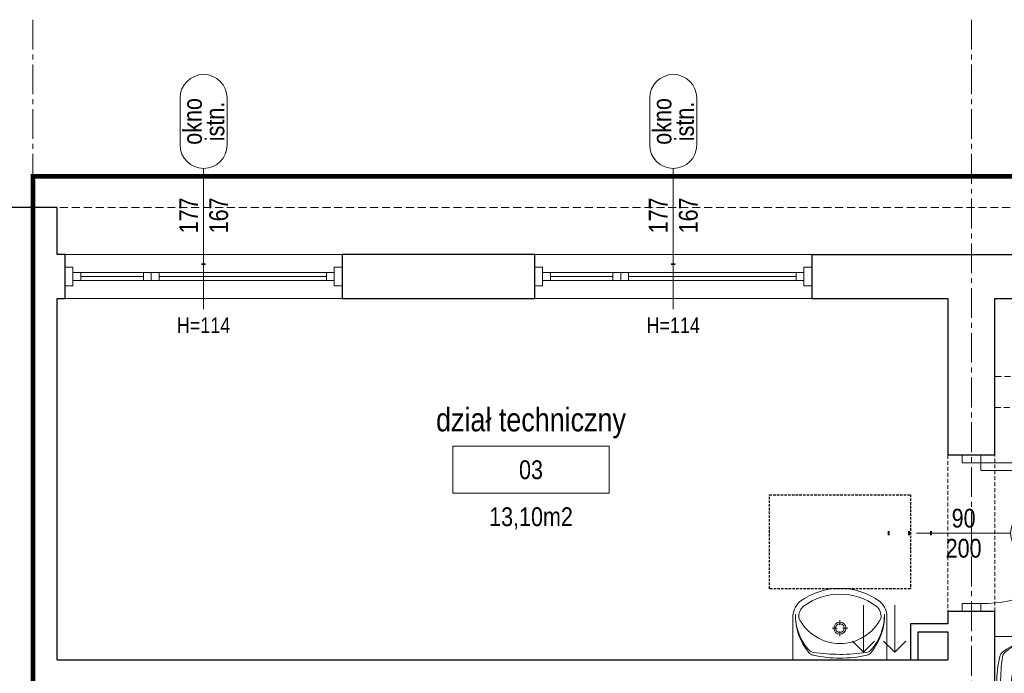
# Model space of a CAD drawing. Header units: millimetres. Extents: x -53179 to 121817, y -123620 to 254214.
# Tile 7 of 256: x -240 to 6050, y -89755 to -85580. Entities that reach past the tile are written whole.
import ezdxf
from ezdxf.enums import TextEntityAlignment as Align

# ---------------------------------------------------------------- set-up
doc = ezdxf.new("R2010")
doc.units = ezdxf.units.MM
for name, pattern in [('xref_ACAD-LSN_dyspozytornia_PW_rzuty_12$0$CENTER2', [28.575, 19.05, -3.175, 3.175, -3.175]), ('xref_ACAD-LSN_dyspozytornia_PW_rzuty_12$0$DASHED', [19.05, 12.7, -6.35]), ('xref_ACAD-LSN_dyspozytornia_PW_rzuty_12$0$HIDDEN2', [4.7625, 3.175, -1.5875])]:
    doc.linetypes.add(name, pattern=pattern)
for name, color, linetype, lineweight in [('xref', 8, 'Continuous', 13), ('xref_ACAD-LSN_dyspozytornia_PW_rzuty_12$0$A drzwi płytowe', 8, 'Continuous', 9), ('xref_ACAD-LSN_dyspozytornia_PW_rzuty_12$0$A opis pom', 8, 'Continuous', 9), ('xref_ACAD-LSN_dyspozytornia_PW_rzuty_12$0$A opis pom pow', 8, 'Continuous', 9), ('xref_ACAD-LSN_dyspozytornia_PW_rzuty_12$0$A opis stolarka', 8, 'Continuous', 9), ('xref_ACAD-LSN_dyspozytornia_PW_rzuty_12$0$A opis stolarka NWD typ', 8, 'Continuous', 9), ('xref_ACAD-LSN_dyspozytornia_PW_rzuty_12$0$A opis stolarka NWD wyposażenie', 8, 'Continuous', 9), ('xref_ACAD-LSN_dyspozytornia_PW_rzuty_12$0$A opis technologia', 8, 'Continuous', 13), ('xref_ACAD-LSN_dyspozytornia_PW_rzuty_12$0$A widok wyżej', 8, 'xref_ACAD-LSN_dyspozytornia_PW_rzuty_12$0$DASHED', 9), ('xref_ACAD-LSN_dyspozytornia_PW_rzuty_12$0$A wyposazenie sanitarne', 8, 'Continuous', 9), ('xref_ACAD-LSN_dyspozytornia_PW_rzuty_12$0$A zakres', 8, 'Continuous', 13), ('xref_ACAD-LSN_dyspozytornia_PW_rzuty_12$0$A-Glaz', 8, 'Continuous', 9), ('xref_ACAD-LSN_dyspozytornia_PW_rzuty_12$0$A-Wall', 8, 'Continuous', 25), ('xref_ACAD-LSN_dyspozytornia_PW_rzuty_12$0$IS kanaly wentylacyjne', 8, 'xref_ACAD-LSN_dyspozytornia_PW_rzuty_12$0$DASHED', 9), ('xref_ACAD-LSN_dyspozytornia_PW_rzuty_12$0$IS wentylacja kratki istniejace', 8, 'Continuous', 9), ('xref_ACAD-LSN_dyspozytornia_PW_rzuty_12$0$S-Grid-Iden', 8, 'xref_ACAD-LSN_dyspozytornia_PW_rzuty_12$0$CENTER2', 9)]:
    doc.layers.add(name, color=color, linetype=linetype, lineweight=lineweight)
doc.layers.add('xref_ACAD-LSN_dyspozytornia_PW_rzuty_12$0$A opis ppoż drzwi', color=8, linetype='Continuous', lineweight=13, transparency=0.25)
doc.layers.add('xref_ACAD-LSN_dyspozytornia_PW_rzuty_12$0$A opis ppoż okna', color=8, linetype='Continuous', lineweight=13, transparency=0.25)
doc.styles.add('xref_ACAD-LSN_dyspozytornia_PW_rzuty_12$0$STYL ASA', font='ARIALN.TTF')

# ---------------------------------------------------------------- blocks, each defined once
blk = doc.blocks.new('xref_ACAD-LSN_dyspozytornia_PW_rzuty_12$0$umywalka 60x45')
at = {"color": 0, "lineweight": -2, "ltscale": 0.15}
for p, q in [((-30, 0), (30, 0)), ((-30, 0), (-30, -26.7)), ((9.45, 0), (-9.45, 0)), ((30, 0), (30, -26.7)), ((-0.01, -15.32), (-0.01, -18.52)), ((-1.86, -20.37), (-5.07, -20.37)), ((-0.01, -22.22), (-0.01, -25.42)), ((5.04, -20.37), (1.84, -20.37))]:
    blk.add_line(p, q, dxfattribs=at)
at = {"ltscale": 0.15}
blk.add_lwpolyline([(-26.31, -26.95, 0.236063), (-23.21, -34.38, 0.329715), (23.21, -34.38, 0.236063), (26.31, -26.95, 0.623035)], format="xyb", close=True, dxfattribs=at)
blk.add_lwpolyline([(-30, -26.7, 0.239105), (-25.52, -37.28, 0.331406), (25.52, -37.28, 0.239105), (30, -26.7)], format="xyb", dxfattribs=at)
at = {"color": 0, "lineweight": -2, "ltscale": 0.15}
for radius in [3.89, 2.78]:
    blk.add_circle((-0.01, -20.37), radius, dxfattribs=at)
for centre, radius, start, end in [((9.28, -28.68), 37.74, 140.66478, 180.90725), ((-16.21, -9.73), 5, 97.83045, 138.52449), ((-16.04, -7.93), 5, 102.69402, 140.66478), ((-0.64, -76.32), 75.1, 89.48972, 102.69402), ((0.57, -131.79), 128.2, 90.24498, 97.83045), ((0.57, -76.32), 75.1, 77.22851, 90.43281), ((-0.72, -131.79), 128.2, 82.09208, 89.67755), ((16.23, -9.76), 5, 41.39803, 82.09208), ((16.06, -7.95), 5, 39.25775, 77.22851), ((-9.28, -28.67), 37.74, 359.01528, 39.25775), ((5.44, -28.88), 33.9, 138.52449, 180.67671), ((-5.45, -28.87), 33.9, 359.24582, 41.39804)]:
    blk.add_arc(centre, radius, start, end, dxfattribs=at)
at = {"layer": 'Defpoints', "linetype": 'xref_ACAD-LSN_dyspozytornia_PW_rzuty_12$0$HIDDEN2', "ltscale": 0.5}
blk.add_lwpolyline([(-45, -45.56), (45, -45.56), (45, -105.56), (-45, -105.56)], close=True, dxfattribs=at)
blk = doc.blocks.new('xref_ACAD-LSN_dyspozytornia_PW_rzuty_12$0$blok do okna')
for points in [[(28.5, 2.5), (33.5, 2.5), (33.5, -2.5), (28.5, -2.5)], [(33.5, 2.5), (38.5, 2.5), (38.5, -2.5), (33.5, -2.5)]]:
    blk.add_lwpolyline(points, close=True)
for points in [[(-78.5, 0), (28.5, 0)], [(38.5, 0), (78.5, 0)]]:
    blk.add_lwpolyline(points)
blk = doc.blocks.new('xref_ACAD-LSN_dyspozytornia_PW_rzuty_12$0$wtag_UP')
at = {"transparency": 33554687, "elevation": 0}
for points in [[(0, 30), (0, -30)], [(0, -30), (0, -60)]]:
    blk.add_lwpolyline(points, dxfattribs=at)
at = {"layer": 'xref_ACAD-LSN_dyspozytornia_PW_rzuty_12$0$A opis stolarka NWD typ', "transparency": 33554687, "elevation": 0}
blk.add_lwpolyline([(15, 75, 1), (-15, 75), (-15, 45, 1), (15, 45)], format="xyb", close=True, dxfattribs=at)
at = {"ltscale": 0.1, "transparency": 33554687, "style": 'xref_ACAD-LSN_dyspozytornia_PW_rzuty_12$0$STYL ASA'}
blk.add_attdef('WINDOWS:SZEROKOŚĆ', text='', height=12, rotation=90, dxfattribs=at).set_placement((0, 0), align=Align.BOTTOM_CENTER)
blk.add_attdef('WINDOWS:WYSOKOŚĆ', text='', height=12, rotation=90, dxfattribs=at).set_placement((3.6, 0), align=Align.TOP_CENTER)
blk.add_attdef('WINDOWS:PARAPET', text='', height=10, dxfattribs=at).set_placement((0, -70.22, 0), align=Align.MIDDLE_CENTER)
at = {"layer": 'xref_ACAD-LSN_dyspozytornia_PW_rzuty_12$0$A opis ppoż okna', "ltscale": 0.1, "transparency": 33554687, "style": 'xref_ACAD-LSN_dyspozytornia_PW_rzuty_12$0$STYL ASA'}
blk.add_attdef('WINDOWS:PPOŻ', text='', height=10, dxfattribs=at).set_placement((0, -30, 0), align=Align.MIDDLE_CENTER)
at = {"layer": 'xref_ACAD-LSN_dyspozytornia_PW_rzuty_12$0$A opis stolarka NWD typ', "ltscale": 0.1, "transparency": 33554687, "style": 'xref_ACAD-LSN_dyspozytornia_PW_rzuty_12$0$STYL ASA'}
blk.add_attdef('WINDOWS:PODTYP', text='', height=12, rotation=90, dxfattribs=at).set_placement((1.2, 60), align=Align.TOP_CENTER)
blk.add_attdef('WINDOWS:TYP', text='', height=12, rotation=90, dxfattribs=at).set_placement((2.4, 60), align=Align.BOTTOM_CENTER)
blk = doc.blocks.new('xref_ACAD-LSN_dyspozytornia_PW_rzuty_12$0$środek')
blk.add_line((0, 0), (0, -10))
blk = doc.blocks.new('xref_ACAD-LSN_dyspozytornia_PW_rzuty_12$0$ddtag_RIGHT')
at = {"transparency": 33554687}
blk.add_lwpolyline([(30, 0), (-30, 0)], dxfattribs=at)
at = {"layer": 'xref_ACAD-LSN_dyspozytornia_PW_rzuty_12$0$A opis stolarka NWD typ', "transparency": 33554687}
blk.add_lwpolyline([(75, 15, -1), (75, -15), (45, -15, -1), (45, 15)], format="xyb", close=True, dxfattribs=at)
at = {"ltscale": 0.1, "transparency": 33554687, "style": 'xref_ACAD-LSN_dyspozytornia_PW_rzuty_12$0$STYL ASA'}
blk.add_attdef('DOORS:AKUSTYKA', text='', height=10, rotation=90, dxfattribs=at).set_placement((-49, 0), align=Align.MIDDLE_CENTER)
blk.add_attdef('DOORS:SZEROKOŚĆ', text='', height=12, dxfattribs=at).set_placement((0, 0, 0), align=Align.BOTTOM_CENTER)
blk.add_attdef('DOORS:WYSOKOŚĆ', text='', height=12, dxfattribs=at).set_placement((0, -3.6, 0), align=Align.TOP_CENTER)
at = {"layer": 'xref_ACAD-LSN_dyspozytornia_PW_rzuty_12$0$A opis ppoż drzwi', "ltscale": 0.1, "transparency": 33554687, "style": 'xref_ACAD-LSN_dyspozytornia_PW_rzuty_12$0$STYL ASA'}
blk.add_attdef('DOORS:PPOŻ', text='', height=10, rotation=90, dxfattribs=at).set_placement((-36, 0), align=Align.MIDDLE_CENTER)
at = {"layer": 'xref_ACAD-LSN_dyspozytornia_PW_rzuty_12$0$A opis stolarka NWD typ', "ltscale": 0.1, "transparency": 33554687, "style": 'xref_ACAD-LSN_dyspozytornia_PW_rzuty_12$0$STYL ASA'}
blk.add_attdef('DOORS:TYP', text='', height=12, dxfattribs=at).set_placement((60, -2.4, 0), align=Align.BOTTOM_CENTER)
blk.add_attdef('DOORS:PODTYP', text='', height=12, dxfattribs=at).set_placement((60, -1.2, 0), align=Align.TOP_CENTER)
at = {"layer": 'xref_ACAD-LSN_dyspozytornia_PW_rzuty_12$0$A opis stolarka NWD wyposażenie', "ltscale": 0.1, "transparency": 33554687, "style": 'xref_ACAD-LSN_dyspozytornia_PW_rzuty_12$0$STYL ASA'}
blk.add_attdef('DOORS:WYPOSAŻENIE', text='', height=10, rotation=90, dxfattribs=at).set_placement((-22, 0), align=Align.MIDDLE_CENTER)
blk = doc.blocks.new('xref_ACAD-LSN_dyspozytornia_PW_rzuty_12$0$tag wn')
blk.add_lwpolyline([(-25, -7.5), (25, -7.5), (25, 7.5), (-25, 7.5)], close=True)
at = {"style": 'xref_ACAD-LSN_dyspozytornia_PW_rzuty_12$0$STYL ASA'}
blk.add_attdef('ROOM:NO', text='', height=6, dxfattribs=at).set_placement((0, 0), align=Align.MIDDLE_CENTER)
at = {"layer": 'xref_ACAD-LSN_dyspozytornia_PW_rzuty_12$0$A opis pom pow', "style": 'xref_ACAD-LSN_dyspozytornia_PW_rzuty_12$0$STYL ASA'}
blk.add_attdef('ROOM:AREA', text='', height=6, dxfattribs=at).set_placement((0, -15), align=Align.MIDDLE_CENTER)
blk = doc.blocks.new('xref_ACAD-LSN_dyspozytornia_PW_rzuty_12')
at = {"layer": 'xref_ACAD-LSN_dyspozytornia_PW_rzuty_12$0$A drzwi płytowe', "linetype": 'Continuous', "lineweight": 9, "ltscale": 0.2}
for points in [[(68039.68, 81848.22), (68039.68, 81853.22), (68051.68, 81853.22), (68051.68, 81848.22)], [(68039.68, 81758.22), (68039.68, 81753.22), (68051.68, 81753.22), (68051.68, 81758.22)]]:
    blk.add_lwpolyline(points, close=True, dxfattribs=at)
at = {"layer": 'xref_ACAD-LSN_dyspozytornia_PW_rzuty_12$0$A drzwi płytowe', "linetype": 'Continuous', "lineweight": 9}
blk.add_lwpolyline([(68051.68, 81848.22), (68051.68, 81843.22), (68141.68, 81843.22), (68141.68, 81848.22)], close=True, dxfattribs=at)
at = {"layer": 'xref_ACAD-LSN_dyspozytornia_PW_rzuty_12$0$A drzwi płytowe', "linetype": 'Continuous', "lineweight": 9, "ltscale": 0.2}
blk.add_arc((68051.68, 81848.22), 90, 270, 0, dxfattribs=at)
at = {"layer": 'xref_ACAD-LSN_dyspozytornia_PW_rzuty_12$0$A widok wyżej', "linetype": 'xref_ACAD-LSN_dyspozytornia_PW_rzuty_12$0$DASHED', "lineweight": 9, "ltscale": 0.2}
for p, q in [((67643.68, 81981.22), (67466.68, 81981.22)), ((67943.68, 81981.22), (67766.68, 81981.22)), ((67466.68, 81953.22), (67643.68, 81953.22)), ((67766.68, 81953.22), (67943.68, 81953.22)), ((68030.68, 81853.22), (68030.68, 81753.22)), ((68060.68, 81753.22), (68060.68, 81853.22))]:
    blk.add_line(p, q, dxfattribs=at)
at = {"layer": 'xref_ACAD-LSN_dyspozytornia_PW_rzuty_12$0$A widok wyżej', "ltscale": 0.4}
blk.add_lwpolyline([(65352.68, 82011.22), (72855.68, 82011.22)], dxfattribs=at)
at = {"layer": 'xref_ACAD-LSN_dyspozytornia_PW_rzuty_12$0$A zakres', "linetype": 'xref_ACAD-LSN_dyspozytornia_PW_rzuty_12$0$DASHED', "const_width": 3}
blk.add_lwpolyline([(67446.18, 82031.22), (67446.18, 80639.22), (72869.68, 80639.22), (72869.68, 82031.22)], close=True, dxfattribs=at)
at = {"layer": 'xref_ACAD-LSN_dyspozytornia_PW_rzuty_12$0$A-Glaz', "linetype": 'Continuous', "lineweight": 9}
for p, q in [((67643.68, 81981.22), (67466.68, 81981.22)), ((67943.68, 81981.22), (67766.68, 81981.22)), ((67476.68, 81964.72), (67476.68, 81969.72)), ((67633.68, 81964.72), (67633.68, 81969.72)), ((67776.68, 81964.72), (67776.68, 81969.72)), ((67933.68, 81964.72), (67933.68, 81969.72)), ((67643.68, 81953.22), (67466.68, 81953.22)), ((67943.68, 81953.22), (67766.68, 81953.22))]:
    blk.add_line(p, q, dxfattribs=at)
for points in [[(67471.68, 81973.22), (67466.68, 81973.22), (67466.68, 81961.22), (67471.68, 81961.22)], [(67638.68, 81973.22), (67643.68, 81973.22), (67643.68, 81961.22), (67638.68, 81961.22)], [(67771.68, 81973.22), (67766.68, 81973.22), (67766.68, 81961.22), (67771.68, 81961.22)], [(67938.68, 81973.22), (67943.68, 81973.22), (67943.68, 81961.22), (67938.68, 81961.22)], [(67638.68, 81964.72), (67638.68, 81969.72), (67471.68, 81969.72), (67471.68, 81964.72)], [(67938.68, 81964.72), (67938.68, 81969.72), (67771.68, 81969.72), (67771.68, 81964.72)]]:
    blk.add_lwpolyline(points, close=True, dxfattribs=at)
at = {"layer": 'xref_ACAD-LSN_dyspozytornia_PW_rzuty_12$0$A-Wall', "linetype": 'Continuous', "lineweight": 25}
for p, q in [((67461.68, 82011.22), (67430.68, 82011.22)), ((67461.68, 81981.22), (67461.68, 82011.22)), ((67466.68, 81981.22), (67461.68, 81981.22)), ((67466.68, 81953.22), (67466.68, 81981.22)), ((67766.68, 81981.22), (67643.68, 81981.22)), ((67643.68, 81981.22), (67643.68, 81953.22)), ((67766.68, 81953.22), (67766.68, 81981.22)), ((67943.68, 81981.22), (68072.68, 81981.22)), ((67943.68, 81981.22), (67943.68, 81953.22)), ((67461.68, 81953.22), (67466.68, 81953.22)), ((67461.68, 81722.22), (67461.68, 81953.22)), ((67643.68, 81953.22), (67766.68, 81953.22)), ((67943.68, 81953.22), (68030.68, 81953.22)), ((68030.68, 81953.22), (68030.68, 81853.22)), ((68060.68, 81953.22), (68072.68, 81953.22)), ((68060.68, 81853.22), (68060.68, 81953.22)), ((68030.68, 81853.22), (68060.68, 81853.22)), ((68060.68, 81753.22), (68030.68, 81753.22)), ((68030.68, 81753.22), (68030.68, 81745.22)), ((68060.68, 81635.22), (68060.68, 81753.22)), ((68030.68, 81745.22), (68006.68, 81745.22)), ((68006.68, 81745.22), (68006.68, 81722.22)), ((68011.68, 81740.22), (68030.68, 81740.22)), ((68011.68, 81722.22), (68011.68, 81740.22)), ((68030.68, 81740.22), (68030.68, 81722.22)), ((67461.68, 81722.22), (68030.68, 81722.22)), ((68006.68, 81722.22), (68011.68, 81722.22))]:
    blk.add_line(p, q, dxfattribs=at)
at = {"layer": 'xref_ACAD-LSN_dyspozytornia_PW_rzuty_12$0$IS kanaly wentylacyjne', "ltscale": 0.3}
blk.add_lwpolyline([(68070.68, 81903.41), (68060.68, 81903.41), (68060.68, 81883.41), (68070.68, 81883.41)], dxfattribs=at)
at = {"layer": 'xref_ACAD-LSN_dyspozytornia_PW_rzuty_12$0$IS wentylacja kratki istniejace'}
for points in [[(67976.68, 81727.22), (67976.68, 81757.22)], [(67996.68, 81727.22), (67996.68, 81757.22)], [(67969.61, 81734.29), (67976.68, 81727.22), (67983.76, 81734.29)], [(67989.61, 81734.29), (67996.68, 81727.22), (68003.76, 81734.29)]]:
    blk.add_lwpolyline(points, dxfattribs=at)
at = {"layer": 'xref_ACAD-LSN_dyspozytornia_PW_rzuty_12$0$S-Grid-Iden'}
for points in [[(67446.18, 82131.22), (67446.18, 80539.22)], [(68045.68, 82131.22), (68045.68, 80539.22)]]:
    blk.add_lwpolyline(points, dxfattribs=at)
at = {"layer": 'xref_ACAD-LSN_dyspozytornia_PW_rzuty_12$0$A drzwi płytowe', "linetype": 'Continuous', "lineweight": 9, "ltscale": 0.2, "rotation": 270}
blk.add_blockref('xref_ACAD-LSN_dyspozytornia_PW_rzuty_12$0$środek', (68045.68, 81803.22), dxfattribs=at)
at = {"layer": 'xref_ACAD-LSN_dyspozytornia_PW_rzuty_12$0$A opis pom', "linetype": 'Continuous', "lineweight": 9, "xscale": 2, "yscale": 2, "zscale": 2}
blk.add_blockref('xref_ACAD-LSN_dyspozytornia_PW_rzuty_12$0$tag wn', (67764.32, 81843.74), dxfattribs=at).add_auto_attribs({'ROOM:NO': '03', 'ROOM:AREA': '13,10m2'})
at = {"layer": 'xref_ACAD-LSN_dyspozytornia_PW_rzuty_12$0$A opis stolarka', "linetype": 'Continuous', "lineweight": 9}
ref = blk.add_blockref('xref_ACAD-LSN_dyspozytornia_PW_rzuty_12$0$wtag_UP', (67555.18, 82006.22, 0), dxfattribs=at)
ref.add_attrib('WINDOWS:TYP', 'okno', dxfattribs={"layer": 'xref_ACAD-LSN_dyspozytornia_PW_rzuty_12$0$A opis stolarka NWD typ', "ltscale": 0.1, "height": 12, "rotation": 90, "style": 'xref_ACAD-LSN_dyspozytornia_PW_rzuty_12$0$STYL ASA'}).set_placement((67557.58, 82066.22, 0), align=Align.BOTTOM_CENTER)
ref.add_attrib('WINDOWS:PODTYP', 'istn.', dxfattribs={"layer": 'xref_ACAD-LSN_dyspozytornia_PW_rzuty_12$0$A opis stolarka NWD typ', "ltscale": 0.1, "height": 12, "rotation": 90, "style": 'xref_ACAD-LSN_dyspozytornia_PW_rzuty_12$0$STYL ASA'}).set_placement((67556.38, 82066.22, 0), align=Align.TOP_CENTER)
ref.add_attrib('WINDOWS:SZEROKOŚĆ', '177', dxfattribs={"layer": '0', "ltscale": 0.1, "height": 12, "rotation": 90, "style": 'xref_ACAD-LSN_dyspozytornia_PW_rzuty_12$0$STYL ASA'}).set_placement((67555.18, 82006.22, 0), align=Align.BOTTOM_CENTER)
ref.add_attrib('WINDOWS:WYSOKOŚĆ', '167', dxfattribs={"layer": '0', "ltscale": 0.1, "height": 12, "rotation": 90, "style": 'xref_ACAD-LSN_dyspozytornia_PW_rzuty_12$0$STYL ASA'}).set_placement((67558.78, 82006.22, 0), align=Align.TOP_CENTER)
ref.add_attrib('WINDOWS:PPOŻ', '-', dxfattribs={"layer": 'xref_ACAD-LSN_dyspozytornia_PW_rzuty_12$0$A opis ppoż okna', "ltscale": 0.1, "height": 10, "style": 'xref_ACAD-LSN_dyspozytornia_PW_rzuty_12$0$STYL ASA'}).set_placement((67555.18, 81976.22), align=Align.MIDDLE_CENTER)
ref.add_attrib('WINDOWS:PARAPET', 'H=114', dxfattribs={"layer": '0', "ltscale": 0.1, "height": 10, "style": 'xref_ACAD-LSN_dyspozytornia_PW_rzuty_12$0$STYL ASA'}).set_placement((67555.18, 81936), align=Align.MIDDLE_CENTER)
ref = blk.add_blockref('xref_ACAD-LSN_dyspozytornia_PW_rzuty_12$0$wtag_UP', (67855.18, 82006.22, 0), dxfattribs=at)
ref.add_attrib('WINDOWS:TYP', 'okno', dxfattribs={"layer": 'xref_ACAD-LSN_dyspozytornia_PW_rzuty_12$0$A opis stolarka NWD typ', "ltscale": 0.1, "height": 12, "rotation": 90, "style": 'xref_ACAD-LSN_dyspozytornia_PW_rzuty_12$0$STYL ASA'}).set_placement((67857.58, 82066.22, 0), align=Align.BOTTOM_CENTER)
ref.add_attrib('WINDOWS:PODTYP', 'istn.', dxfattribs={"layer": 'xref_ACAD-LSN_dyspozytornia_PW_rzuty_12$0$A opis stolarka NWD typ', "ltscale": 0.1, "height": 12, "rotation": 90, "style": 'xref_ACAD-LSN_dyspozytornia_PW_rzuty_12$0$STYL ASA'}).set_placement((67856.38, 82066.22, 0), align=Align.TOP_CENTER)
ref.add_attrib('WINDOWS:SZEROKOŚĆ', '177', dxfattribs={"layer": '0', "ltscale": 0.1, "height": 12, "rotation": 90, "style": 'xref_ACAD-LSN_dyspozytornia_PW_rzuty_12$0$STYL ASA'}).set_placement((67855.18, 82006.22, 0), align=Align.BOTTOM_CENTER)
ref.add_attrib('WINDOWS:WYSOKOŚĆ', '167', dxfattribs={"layer": '0', "ltscale": 0.1, "height": 12, "rotation": 90, "style": 'xref_ACAD-LSN_dyspozytornia_PW_rzuty_12$0$STYL ASA'}).set_placement((67858.78, 82006.22, 0), align=Align.TOP_CENTER)
ref.add_attrib('WINDOWS:PPOŻ', '-', dxfattribs={"layer": 'xref_ACAD-LSN_dyspozytornia_PW_rzuty_12$0$A opis ppoż okna', "ltscale": 0.1, "height": 10, "style": 'xref_ACAD-LSN_dyspozytornia_PW_rzuty_12$0$STYL ASA'}).set_placement((67855.18, 81976.22), align=Align.MIDDLE_CENTER)
ref.add_attrib('WINDOWS:PARAPET', 'H=114', dxfattribs={"layer": '0', "ltscale": 0.1, "height": 10, "style": 'xref_ACAD-LSN_dyspozytornia_PW_rzuty_12$0$STYL ASA'}).set_placement((67855.18, 81936), align=Align.MIDDLE_CENTER)
ref = blk.add_blockref('xref_ACAD-LSN_dyspozytornia_PW_rzuty_12$0$ddtag_RIGHT', (68040.68, 81803.22), dxfattribs=at)
ref.add_attrib('DOORS:AKUSTYKA', '-', dxfattribs={"layer": '0', "ltscale": 0.1, "height": 10, "rotation": 90, "style": 'xref_ACAD-LSN_dyspozytornia_PW_rzuty_12$0$STYL ASA'}).set_placement((67991.68, 81803.22), align=Align.MIDDLE_CENTER)
ref.add_attrib('DOORS:PPOŻ', '-', dxfattribs={"layer": 'xref_ACAD-LSN_dyspozytornia_PW_rzuty_12$0$A opis ppoż drzwi', "ltscale": 0.1, "height": 10, "rotation": 90, "style": 'xref_ACAD-LSN_dyspozytornia_PW_rzuty_12$0$STYL ASA'}).set_placement((68004.68, 81803.22), align=Align.MIDDLE_CENTER)
ref.add_attrib('DOORS:WYSOKOŚĆ', '200', dxfattribs={"layer": '0', "ltscale": 0.1, "height": 12, "style": 'xref_ACAD-LSN_dyspozytornia_PW_rzuty_12$0$STYL ASA'}).set_placement((68040.68, 81799.62, 0), align=Align.TOP_CENTER)
ref.add_attrib('DOORS:SZEROKOŚĆ', '90', dxfattribs={"layer": '0', "ltscale": 0.1, "height": 12, "style": 'xref_ACAD-LSN_dyspozytornia_PW_rzuty_12$0$STYL ASA'}).set_placement((68040.68, 81803.22, 0), align=Align.BOTTOM_CENTER)
ref.add_attrib('DOORS:PODTYP', 'istn.', dxfattribs={"layer": 'xref_ACAD-LSN_dyspozytornia_PW_rzuty_12$0$A opis stolarka NWD typ', "ltscale": 0.1, "height": 12, "style": 'xref_ACAD-LSN_dyspozytornia_PW_rzuty_12$0$STYL ASA'}).set_placement((68100.68, 81802.02, 0), align=Align.TOP_CENTER)
ref.add_attrib('DOORS:TYP', 'drzwi', dxfattribs={"layer": 'xref_ACAD-LSN_dyspozytornia_PW_rzuty_12$0$A opis stolarka NWD typ', "ltscale": 0.1, "height": 12, "style": 'xref_ACAD-LSN_dyspozytornia_PW_rzuty_12$0$STYL ASA'}).set_placement((68100.68, 81800.82, 0), align=Align.BOTTOM_CENTER)
ref.add_attrib('DOORS:WYPOSAŻENIE', '-', dxfattribs={"layer": 'xref_ACAD-LSN_dyspozytornia_PW_rzuty_12$0$A opis stolarka NWD wyposażenie', "ltscale": 0.1, "height": 10, "rotation": 90, "style": 'xref_ACAD-LSN_dyspozytornia_PW_rzuty_12$0$STYL ASA'}).set_placement((68018.68, 81803.22), align=Align.MIDDLE_CENTER)
at = {"layer": 'xref_ACAD-LSN_dyspozytornia_PW_rzuty_12$0$A wyposazenie sanitarne'}
for p, rotation in [((67961.68, 81722.22), 180), ((68060.68, 81707.22), 89.99999999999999)]:
    blk.add_blockref('xref_ACAD-LSN_dyspozytornia_PW_rzuty_12$0$umywalka 60x45', p, dxfattribs=dict(at, rotation=rotation))
at = {"layer": 'xref_ACAD-LSN_dyspozytornia_PW_rzuty_12$0$A-Glaz', "linetype": 'Continuous', "lineweight": 9, "rotation": 180}
for p in [(67555.18, 81967.22), (67855.18, 81967.22)]:
    blk.add_blockref('xref_ACAD-LSN_dyspozytornia_PW_rzuty_12$0$blok do okna', p, dxfattribs=at)
at = {"layer": 'xref_ACAD-LSN_dyspozytornia_PW_rzuty_12$0$A opis technologia', "insert": (67764.32, 81863.74), "char_height": 15, "attachment_point": 8, "style": 'xref_ACAD-LSN_dyspozytornia_PW_rzuty_12$0$STYL ASA'}
blk.add_mtext_dynamic_manual_height_columns('dział techniczny', width=187.6495, gutter_width=1, heights=[0], dxfattribs=at)

msp = doc.modelspace()

# ---------------------------------------------------------------- block references
at = {"layer": 'xref', "xscale": 10, "yscale": 10, "zscale": 10}
msp.add_blockref('xref_ACAD-LSN_dyspozytornia_PW_rzuty_12', (-674616.8, -906892.2), dxfattribs=at)

doc.saveas('drawing.dxf')
